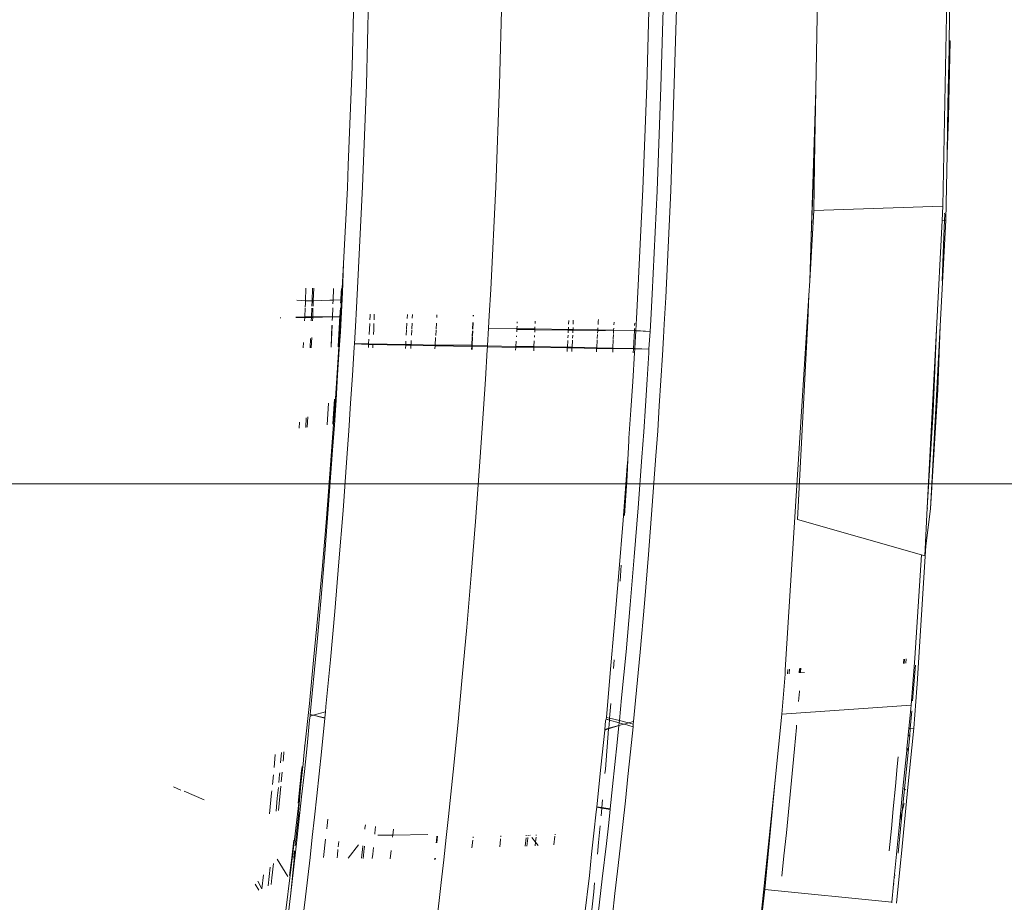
# Model space of a CAD drawing. Header units: millimetres. Extents: x 504675 to 860349, y -23215 to 63575.
# Tile 105 of 177: x 592479 to 592582, y 32942 to 33034. Entities that reach past the tile are written whole.
import ezdxf
from ezdxf import colors
from ezdxf.entities.mleader import LeaderData, LeaderLine
from ezdxf.math import Vec2, Vec3

# ---------------------------------------------------------------- set-up
doc = ezdxf.new("R2010")
doc.units = ezdxf.units.MM
doc.header["$LTSCALE"] = 10
doc.header["$PDMODE"] = 35
doc.header["$PDSIZE"] = -1000
doc.linetypes.add('LEVEL-F-OVERALL LAYOUT$0$HIDDEN', pattern=[0.375, 0.25, -0.125])
doc.layers.get('0').update_dxf_attribs({"linetype": 'CONTINUOUS'})
doc.layers.get('Defpoints').update_dxf_attribs({"color": 253, "linetype": 'CONTINUOUS'})
for name, color, linetype, lineweight in [('ARCH', 8, 'CONTINUOUS', 0), ('Ceiling', 35, 'CONTINUOUS', 5), ('DIM', 8, 'CONTINUOUS', 15), ('furniture', 8, 'CONTINUOUS', 5), ('level-C-ELEVATION-$0$I-ANNO-TEXT', 8, 'CONTINUOUS', 18)]:
    doc.layers.add(name, color=color, linetype=linetype, lineweight=lineweight)
doc.layers.add('LEVEL-F-OVERALL LAYOUT$0$DASH1L', color=8, linetype='LEVEL-F-OVERALL LAYOUT$0$HIDDEN')
doc.styles.add('level-C-ELEVATION-$0$KGD - Note', font='romans.shx', dxfattribs={"width": 0.7, "height": 2})
doc.styles.get("Standard").update_dxf_attribs({"font": 'verdana.ttf'})
doc.dimstyles.new('LBF 50', dxfattribs={"dimscale": 25, "dimtxt": 1.75, "dimasz": 1.75, "dimexe": 1, "dimexo": 1, "dimgap": 1, "dimtad": 1, "dimdec": 0, "dimrnd": 5, "dimzin": 12, "dimdsep": 46, "dimtxsty": 'Standard', "dimblk": 'CLOSEDBLANK', "dimcen": 0, "dimclrd": 256, "dimclre": 256, "dimclrt": 256, "dimadec": 0, "dimazin": 3, "dimtfac": 1, "dimtdec": 0, "dimtofl": 0, "dimtmove": 0, "dimatfit": 3, "dimldrblk": 'CLOSEDBLANK', "dimfxl": 0.18, "dimtolj": 1, "dimtzin": 0, "dimlwd": -1, "dimlwe": -1, "dimarcsym": 0})

# ---------------------------------------------------------------- blocks, each defined once
blk = doc.blocks.new('ARCH')
at = {"layer": 'LEVEL-F-OVERALL LAYOUT$0$DASH1L'}
h = blk.add_hatch(dxfattribs=at)
h.set_pattern_fill('ANGLE', color=8, scale=10, angle=352.0664)
h.set_pattern_definition([(352.0664444, (-404119.055, 373340.98), (9.6410197, 69.1814516), [50.8, -19.05]), (82.0664444, (-404119.055, 373340.98), (-69.1814516, 9.6410197), [50.8, -19.05])])
edge = h.paths.add_edge_path(flags=16)
edge.add_line((572074.71, 35847.06), (602196.9, 29528.22))
edge.add_line((602196.9, 29528.22), (599472.63, 39352))
edge.add_arc((597545.36, 38817.55), 2000, 15.49944, 89.99835)
edge.add_line((597545.42, 40817.55), (573256.11, 40817.55))
edge.add_arc((576210.34, 22394.18), 18658.72, 99.109962, 106.690333)
edge.add_line((570851.58, 40266.83), (572074.71, 35847.06))
h.paths.add_polyline_path([(583373.78, 40815.97), (583374.1, 40875.04), (586424.1, 40859.11), (586423.94, 40815.97)], flags=16)
h.paths.add_polyline_path([(600840.89, 34605.13), (600792.78, 34591.52), (599497.97, 39260.65), (599546.08, 39274.25)])
h.paths.add_polyline_path([(587210.4, 32671.78), (587194.97, 32598.38), (582692.95, 33542.79), (582708.39, 33616.18)])
edge = h.paths.add_edge_path()
edge.add_line((572071.73, 35387.89), (601863.32, 29138.4))
edge.add_arc((601986.5, 29725.62), 600, 258.15264, 375.49944)
edge.add_line((602564.68, 29885.96), (599906.27, 39472.26))
edge.add_arc((597545.36, 38817.55), 2450, 15.49944, 89.99835)
edge.add_line((597545.43, 41267.55), (573220.48, 41267.55))
edge.add_arc((576210.34, 22394.18), 19108.72, 99.001832, 106.235819)
edge.add_arc((571035.46, 40164.76), 600, 106.23582, 195.46897)
edge.add_line((570457.2, 40004.73), (571616.65, 35815.08))
edge.add_arc((572194.91, 35975.11), 600, 195.46897, 258.15264)
h.paths.add_polyline_path([(587210.4, 32671.78), (587195.41, 32600.49), (587195.43, 32600.49)])
at = {"layer": 'furniture'}
for p, q in [((592562.19, 33026.87), (592562.64, 33051.02)), ((592576.08, 33032), (592576.41, 33050.02)), ((592575.43, 33014.76), (592576.06, 33049.27)), ((592514.13, 33039.48), (592513.85, 33029.28)), ((592547.78, 33038.68), (592547.08, 33016.38)), ((592515.62, 33037.9), (592515.34, 33027.38)), ((592529.51, 33037.99), (592529.22, 33027.4)), ((592544.86, 33037.96), (592544.57, 33027.27)), ((592546.33, 33037.84), (592546.04, 33027.13)), ((592575.95, 33025.33), (592576.17, 33031.98)), ((592575.95, 33025.33), (592576.06, 33031.15)), ((592576.17, 33031.98), (592576.01, 33023.95)), ((592576.06, 33031.15), (592576.08, 33032)), ((592576.17, 33031.98), (592576.06, 33031.15)), ((592576.08, 33032), (592576.17, 33031.98)), ((592513.85, 33029.28), (592513.46, 33019.03)), ((592515.34, 33027.38), (592514.94, 33016.8)), ((592529.22, 33027.4), (592528.82, 33016.75)), ((592544.57, 33027.27), (592544.17, 33016.53)), ((592546.04, 33027.13), (592545.64, 33016.36)), ((592561.71, 33011.59), (592562.19, 33026.87)), ((592562.09, 33021.31), (592562.19, 33026.87)), ((592575.86, 33020.17), (592575.95, 33025.33)), ((592576.01, 33023.95), (592575.86, 33020.17)), ((592562.09, 33021.31), (592561.71, 33011.59)), ((592561.96, 33014.29), (592562.09, 33021.31)), ((592575.73, 33013.28), (592575.86, 33020.17)), ((592513.46, 33019.03), (592513.39, 33016.67)), ((592514.94, 33016.8), (592514.42, 33006.19)), ((592528.82, 33016.75), (592528.3, 33006.08)), ((592513.39, 33016.67), (592512.97, 33008.76)), ((592544.17, 33016.53), (592543.64, 33005.78)), ((592545.64, 33016.36), (592545.11, 33005.58)), ((592547.08, 33016.38), (592546.54, 33005.24)), ((592575.43, 33014.76), (592561.96, 33014.29)), ((592575.36, 33013.27), (592575.43, 33014.76)), ((592561.56, 33006.98), (592561.96, 33014.29)), ((592575.61, 33013.89), (592575.58, 33013.28)), ((592575.61, 33013.89), (592575.59, 33014)), ((592574.76, 33001.92), (592575.36, 33013.27)), ((592575.15, 33002.24), (592575.73, 33013.28)), ((592575.36, 33013.27), (592575.58, 33013.28)), ((592575.48, 33010.72), (592575.58, 33013.28)), ((592575.58, 33013.28), (592575.73, 33013.28)), ((592561.56, 33006.98), (592561.71, 33011.59)), ((592575.39, 33007.89), (592575.48, 33010.72)), ((592512.97, 33008.76), (592512.82, 33006.18)), ((592512.97, 33008.76), (592512.86, 33005.75)), ((592575.39, 33007.89), (592575.33, 33006.98)), ((592561.46, 33005.45), (592561.56, 33006.98)), ((592509.01, 33004.89), (592509.05, 33006.19)), ((592509.69, 33004.9), (592509.74, 33006.19)), ((592509.86, 33006.19), (592509.81, 33004.9)), ((592511.88, 33004.96), (592511.93, 33006.18)), ((592512.72, 33005.7), (592512.68, 33004.97)), ((592512.86, 33005.75), (592512.71, 33003.03)), ((592512.75, 33006.18), (592512.72, 33005.7)), ((592512.82, 33006.18), (592512.76, 33004.97)), ((592514.42, 33006.19), (592514.27, 33003.53)), ((592528.3, 33006.08), (592528.15, 33003.36)), ((592543.64, 33005.78), (592543.49, 33003.04)), ((592545.11, 33005.58), (592544.97, 33002.89)), ((592508.09, 33004.94), (592509.01, 33004.89)), ((592508.98, 33004.23), (592509, 33004.6)), ((592509, 33004.6), (592509.01, 33004.89)), ((592509.69, 33004.9), (592509.01, 33004.89)), ((592509.66, 33004.31), (592509.69, 33004.9)), ((592509.81, 33004.9), (592509.69, 33004.9)), ((592509.79, 33004.32), (592509.81, 33004.9)), ((592509.87, 33004.9), (592509.81, 33004.9)), ((592511.54, 33004.94), (592509.87, 33004.9)), ((592511.54, 33004.94), (592511.88, 33004.96)), ((592511.86, 33004.56), (592511.88, 33004.96)), ((592511.88, 33004.96), (592512.68, 33004.97)), ((592512.75, 33004.85), (592512.65, 33003.21)), ((592512.68, 33004.97), (592512.66, 33004.65)), ((592512.68, 33004.97), (592512.76, 33004.97)), ((592512.68, 33004.97), (592512.75, 33004.94)), ((592512.75, 33004.94), (592512.76, 33004.97)), ((592512.75, 33004.94), (592512.75, 33004.85)), ((592546.54, 33005.24), (592546.39, 33002.44)), ((592559, 32966.45), (592561.46, 33005.45)), ((592561.46, 33005.45), (592561.36, 33002.76)), ((592508.93, 33003.2), (592508.97, 33004.13)), ((592509.61, 33003.2), (592509.65, 33004.13)), ((592509.75, 33003.2), (592509.78, 33004.13)), ((592511.8, 33003.2), (592511.84, 33004.14)), ((592512.63, 33004.15), (592512.58, 33003.21)), ((592514.27, 33003.53), (592514.23, 33002.84)), ((592515.75, 33003.51), (592515.75, 33003.37)), ((592516.15, 33002.91), (592516.17, 33003.5)), ((592519.62, 33003.46), (592519.59, 33003.04)), ((592520.15, 33003.46), (592520.13, 33003.06)), ((592522.7, 33003.42), (592522.68, 33003.15)), ((592506.42, 33003.1), (592506.37, 33003.1)), ((592507.99, 33003.19), (592508.93, 33003.2)), ((592508.92, 33003.14), (592507.99, 33003.13)), ((592508.91, 33002.8), (592508.92, 33003.14)), ((592508.92, 33003.14), (592508.93, 33003.2)), ((592509.61, 33003.15), (592508.92, 33003.14)), ((592508.93, 33003.2), (592509.61, 33003.2)), ((592509.59, 33002.81), (592509.61, 33003.15)), ((592509.61, 33003.15), (592509.61, 33003.2)), ((592509.61, 33003.2), (592509.75, 33003.2)), ((592509.77, 33003.15), (592509.61, 33003.15)), ((592509.74, 33002.81), (592509.77, 33003.15)), ((592509.77, 33003.15), (592509.75, 33003.2)), ((592509.75, 33003.2), (592511.8, 33003.2)), ((592511.8, 33003.2), (592509.77, 33003.15)), ((592511.78, 33002.84), (592511.8, 33003.2)), ((592511.8, 33003.2), (592512.58, 33003.21)), ((592512.54, 33002.65), (592512.39, 33000.12)), ((592512.63, 33002.85), (592512.46, 33000.1)), ((592512.55, 33002.81), (592512.54, 33002.65)), ((592512.58, 33003.21), (592512.56, 33002.85)), ((592512.58, 33003.21), (592512.65, 33003.21)), ((592512.65, 33003.21), (592512.63, 33002.85)), ((592512.71, 33003.03), (592512.63, 33001.66)), ((592514.23, 33002.84), (592514.09, 33000.42)), ((592515.7, 33002.51), (592515.63, 33001.38)), ((592515.75, 33003.37), (592515.72, 33002.89)), ((592516.13, 33002.35), (592516.13, 33002.52)), ((592519.57, 33002.55), (592519.53, 33001.93)), ((592520.11, 33002.55), (592520.09, 33001.98)), ((592522.64, 33002.57), (592522.61, 33001.93)), ((592526.44, 33002.61), (592526.4, 33001.92)), ((592526.45, 33001.92), (592526.48, 33002.61)), ((592526.47, 33003.38), (592526.47, 33003.3)), ((592526.51, 33003.3), (592526.52, 33003.38)), ((592528.15, 33003.36), (592528.07, 33002.04)), ((592531.06, 33002.56), (592531.07, 33002.7)), ((592532.92, 33002.53), (592532.93, 33002.75)), ((592536.42, 33002.46), (592536.44, 33002.85)), ((592536.9, 33002.45), (592536.91, 33002.86)), ((592539.51, 33002.74), (592539.49, 33002.4)), ((592539.52, 33002.93), (592539.51, 33002.74)), ((592541.14, 33002.37), (592541.15, 33002.67)), ((592543.3, 33002.32), (592543.31, 33002.57)), ((592543.49, 33003.04), (592543.42, 33001.78)), ((592544.97, 33002.89), (592544.9, 33001.7)), ((592546.39, 33002.44), (592546.31, 33001.06)), ((592560.26, 32982.11), (592561.36, 33002.76)), ((592511.66, 33000.07), (592511.78, 33002.34)), ((592511.66, 33000.07), (592511.76, 33002.33)), ((592512.63, 33001.66), (592512.52, 32999.85)), ((592516.08, 33001.37), (592516.11, 33001.91)), ((592516.11, 33001.93), (592516.13, 33002.35)), ((592519.5, 33001.32), (592519.53, 33001.85)), ((592520.08, 33001.84), (592520.05, 33001.31)), ((592520.09, 33001.98), (592520.09, 33001.93)), ((592522.6, 33001.81), (592522.57, 33001.27)), ((592526.4, 33001.75), (592526.37, 33001.21)), ((592526.42, 33001.21), (592526.44, 33001.75)), ((592528.07, 33002.04), (592527.97, 33000.22)), ((592528.07, 33002.04), (592531.03, 33001.96)), ((592531.01, 33001.66), (592531.02, 33001.88)), ((592531.02, 33001.88), (592531.03, 33001.96)), ((592532.9, 33001.86), (592531.02, 33001.88)), ((592531.03, 33001.96), (592531.04, 33002.23)), ((592531.03, 33001.96), (592532.9, 33001.96)), ((592532.89, 33001.63), (592532.9, 33001.86)), ((592532.9, 33001.96), (592532.91, 33002.19)), ((592532.9, 33001.86), (592532.9, 33001.96)), ((592532.9, 33001.96), (592536.39, 33001.9)), ((592536.38, 33001.81), (592532.9, 33001.86)), ((592536.37, 33001.56), (592536.38, 33001.81)), ((592536.38, 33001.81), (592536.39, 33001.9)), ((592536.87, 33001.84), (592536.38, 33001.81)), ((592536.39, 33001.9), (592536.4, 33002.13)), ((592536.39, 33001.9), (592536.88, 33001.89)), ((592536.86, 33001.55), (592536.87, 33001.84)), ((592536.87, 33001.84), (592536.88, 33001.89)), ((592539.45, 33001.77), (592536.87, 33001.84)), ((592536.88, 33001.89), (592536.89, 33002.12)), ((592536.88, 33001.89), (592539.46, 33001.85)), ((592539.43, 33001.36), (592539.41, 33000.96)), ((592539.45, 33001.77), (592539.44, 33001.5)), ((592539.46, 33001.85), (592539.45, 33001.77)), ((592541.11, 33001.82), (592539.45, 33001.77)), ((592539.47, 33002.07), (592539.46, 33001.85)), ((592539.46, 33001.85), (592541.11, 33001.82)), ((592541.07, 33000.93), (592541.09, 33001.39)), ((592541.1, 33001.47), (592541.11, 33001.82)), ((592541.11, 33001.82), (592541.12, 33002.04)), ((592541.11, 33001.82), (592543.28, 33001.79)), ((592543.18, 32999.92), (592543.28, 33001.79)), ((592543.28, 33001.79), (592543.29, 33001.95)), ((592543.28, 33001.79), (592543.42, 33001.78)), ((592543.42, 33001.75), (592543.28, 33001.79)), ((592543.29, 33001.95), (592543.29, 33001.99)), ((592543.42, 33001.75), (592543.31, 32999.95)), ((592543.42, 33001.78), (592543.42, 33001.75)), ((592543.42, 33001.78), (592544.9, 33001.7)), ((592544.9, 33001.7), (592543.42, 33001.75)), ((592544.9, 33001.7), (592544.79, 32999.87)), ((592573.79, 32983.3), (592574.76, 33001.92)), ((592574.14, 32983.2), (592575.15, 33002.24)), ((592574.76, 33001.92), (592574.42, 32993.36)), ((592575.15, 33002.24), (592574.88, 32995.65)), ((592508.76, 32999.97), (592508.79, 33000.54)), ((592509.47, 32999.99), (592509.51, 33000.97)), ((592509.6, 33000), (592509.65, 33001.06)), ((592514.09, 33000.42), (592514.07, 33000.04)), ((592515.57, 33000.34), (592514.09, 33000.42)), ((592515.57, 33000.4), (592514.09, 33000.42)), ((592515.57, 33000.34), (592515.55, 33000.02)), ((592515.6, 33000.88), (592515.57, 33000.4)), ((592515.57, 33000.4), (592515.57, 33000.34)), ((592519.45, 33000.33), (592515.57, 33000.4)), ((592519.44, 33000.26), (592515.57, 33000.34)), ((592519.45, 33000.33), (592519.44, 33000.26)), ((592519.47, 33000.68), (592519.45, 33000.33)), ((592520, 33000.32), (592519.45, 33000.33)), ((592520, 33000.32), (592519.99, 33000.25)), ((592520.02, 33000.74), (592520, 33000.32)), ((592522.5, 33000.28), (592520, 33000.32)), ((592522.55, 33001.05), (592522.5, 33000.28)), ((592526.37, 33001.14), (592526.33, 33000.28)), ((592526.38, 33000.28), (592526.42, 33001.14)), ((592530.95, 33000.68), (592530.92, 33000.14)), ((592530.98, 33001.12), (592530.99, 33001.23)), ((592532.81, 33000.11), (592532.84, 33000.71)), ((592532.86, 33001.09), (592532.87, 33001.26)), ((592536.33, 33000.76), (592536.29, 33000.05)), ((592536.34, 33001.02), (592536.36, 33001.31)), ((592536.78, 33000.04), (592536.82, 33000.77)), ((592536.83, 33001.01), (592536.85, 33001.32)), ((592539.4, 33000.82), (592539.35, 32999.99)), ((592541.03, 32999.96), (592541.07, 33000.84)), ((592546.31, 33001.06), (592546.2, 32999.23)), ((592512.46, 33000.1), (592512.29, 32997.37)), ((592512.52, 32999.85), (592512.35, 32997.19)), ((592512.39, 33000.12), (592512.39, 33000.1)), ((592514.07, 33000.04), (592513.89, 32997.11)), ((592516.01, 33000), (592516.03, 33000.27)), ((592519.44, 33000.26), (592519.42, 32999.93)), ((592519.99, 33000.25), (592519.44, 33000.26)), ((592519.99, 33000.25), (592519.98, 32999.92)), ((592522.5, 33000.2), (592519.99, 33000.25)), ((592522.5, 33000.2), (592522.48, 32999.87)), ((592522.5, 33000.28), (592522.5, 33000.2)), ((592526.33, 33000.25), (592522.5, 33000.28)), ((592526.32, 33000.12), (592522.5, 33000.2)), ((592526.32, 33000.12), (592526.31, 32999.8)), ((592526.33, 33000.25), (592526.32, 33000.12)), ((592526.37, 33000.12), (592526.32, 33000.12)), ((592526.38, 33000.24), (592526.33, 33000.25)), ((592526.36, 32999.8), (592526.37, 33000.12)), ((592526.37, 33000.12), (592526.38, 33000.24)), ((592527.96, 33000.09), (592526.37, 33000.12)), ((592527.96, 33000.19), (592526.38, 33000.24)), ((592527.94, 32999.77), (592527.75, 32996.71)), ((592527.96, 33000.09), (592527.94, 32999.77)), ((592527.96, 33000.19), (592527.96, 33000.09)), ((592530.92, 33000.14), (592527.96, 33000.19)), ((592530.92, 33000.03), (592527.96, 33000.09)), ((592530.9, 32999.74), (592530.92, 33000.03)), ((592532.81, 33000.11), (592530.92, 33000.14)), ((592530.92, 33000.06), (592530.92, 33000.14)), ((592532.81, 33000.03), (592530.92, 33000.06)), ((592532.79, 32999.68), (592532.81, 33000.03)), ((592532.81, 33000.03), (592532.81, 33000.11)), ((592536.29, 33000.05), (592532.81, 33000.11)), ((592536.28, 32999.98), (592532.81, 33000.03)), ((592536.26, 32999.61), (592536.28, 32999.98)), ((592536.28, 32999.98), (592536.29, 33000.05)), ((592536.77, 32999.97), (592536.28, 32999.98)), ((592536.78, 33000.04), (592536.29, 33000.05)), ((592536.75, 32999.6), (592536.77, 32999.97)), ((592536.77, 32999.97), (592536.78, 33000.04)), ((592539.34, 32999.93), (592536.77, 32999.97)), ((592539.35, 32999.99), (592536.78, 33000.04)), ((592539.34, 32999.93), (592539.32, 32999.56)), ((592539.35, 32999.99), (592539.34, 32999.93)), ((592541.03, 32999.9), (592539.34, 32999.93)), ((592541.03, 32999.96), (592539.35, 32999.99)), ((592541.01, 32999.52), (592541.03, 32999.9)), ((592541.03, 32999.9), (592541.03, 32999.96)), ((592543.18, 32999.92), (592541.03, 32999.96)), ((592543.18, 32999.87), (592541.03, 32999.9)), ((592543.29, 32999.48), (592543.1, 32996.49)), ((592543.16, 32999.46), (592543.18, 32999.87)), ((592543.31, 32999.92), (592543.18, 32999.92)), ((592543.18, 32999.87), (592543.18, 32999.92)), ((592543.31, 32999.89), (592543.18, 32999.87)), ((592543.31, 32999.89), (592543.29, 32999.48)), ((592543.31, 32999.92), (592543.31, 32999.89)), ((592543.31, 32999.92), (592544.79, 32999.84)), ((592544.79, 32999.84), (592543.31, 32999.89)), ((592544.77, 32999.47), (592544.59, 32996.68)), ((592544.77, 32999.47), (592544.79, 32999.84)), ((592546.2, 32999.23), (592546.04, 32996.58)), ((592512.29, 32997.37), (592512.11, 32994.69)), ((592512.35, 32997.19), (592512.18, 32994.54)), ((592513.89, 32997.11), (592513.7, 32994.21)), ((592527.75, 32996.71), (592527.55, 32993.63)), ((592543.1, 32996.49), (592542.91, 32993.5)), ((592544.59, 32996.68), (592544.42, 32993.95)), ((592546.04, 32996.58), (592545.87, 32993.96)), ((592574.88, 32995.65), (592574.14, 32983.2)), ((592511.25, 32991.95), (592511.4, 32994.23)), ((592511.25, 32991.95), (592511.38, 32994.21)), ((592512.03, 32994.64), (592511.9, 32992.64)), ((592512.11, 32994.69), (592511.92, 32992.03)), ((592512.18, 32994.54), (592512.01, 32991.92)), ((592513.7, 32994.21), (592513.51, 32991.34)), ((592527.55, 32993.63), (592527.35, 32990.6)), ((592542.91, 32993.5), (592542.71, 32990.56)), ((592544.42, 32993.95), (592544.24, 32991.25)), ((592545.87, 32993.96), (592545.7, 32991.34)), ((592574.42, 32993.36), (592573.79, 32983.3)), ((592508.35, 32991.61), (592508.38, 32992.24)), ((592509.03, 32991.69), (592509.08, 32992.7)), ((592509.17, 32991.71), (592509.23, 32992.79)), ((592511.9, 32992.64), (592511.85, 32992.02)), ((592511.92, 32992.03), (592511.54, 32986.85)), ((592512.01, 32991.92), (592511.83, 32989.31)), ((592513.51, 32991.34), (592513.31, 32988.52)), ((592544.24, 32991.25), (592544.05, 32988.59)), ((592545.7, 32991.34), (592545.52, 32988.74)), ((592527.35, 32990.6), (592527.14, 32987.61)), ((592542.69, 32990.3), (592542.59, 32988.32)), ((592542.71, 32990.56), (592542.69, 32990.3)), ((592511.83, 32989.31), (592511.44, 32984.13)), ((592513.31, 32988.52), (592512.91, 32983.04)), ((592542.51, 32986.65), (592542.59, 32988.32)), ((592542.59, 32988.32), (592542.51, 32987.64)), ((592544.05, 32988.59), (592543.66, 32983.32)), ((592545.52, 32988.74), (592545.14, 32983.57)), ((592527.14, 32987.61), (592526.71, 32981.9)), ((592542.51, 32987.64), (592542.09, 32982.03)), ((592511.54, 32986.85), (592511.14, 32981.8)), ((592542.23, 32982.51), (592542.51, 32986.65)), ((592511.44, 32984.13), (592511.04, 32979.02)), ((592512.91, 32983.04), (592512.48, 32977.69)), ((592543.66, 32983.32), (592543.26, 32978.2)), ((592545.14, 32983.57), (592544.74, 32978.44)), ((592573.53, 32978.33), (592573.79, 32983.3)), ((592574.14, 32983.2), (592573.65, 32979.34)), ((592573.79, 32983.3), (592573.84, 32983.29)), ((592526.71, 32981.9), (592526.27, 32976.29)), ((592542.09, 32982.03), (592541.65, 32976.55)), ((592573.18, 32978.43), (592560.26, 32982.11)), ((592511.14, 32981.8), (592510.72, 32976.89)), ((592511.04, 32979.02), (592510.62, 32973.96)), ((592572.75, 32964.99), (592573.65, 32979.34)), ((592573.65, 32979.34), (592573.53, 32978.33)), ((592543.26, 32978.2), (592542.83, 32973.2)), ((592544.74, 32978.44), (592544.32, 32973.35)), ((592572.5, 32967.66), (592573.18, 32978.43)), ((592573.53, 32978.33), (592573.18, 32978.43)), ((592510.72, 32976.89), (592510.29, 32972.11)), ((592512.48, 32977.69), (592512.04, 32972.51)), ((592541.78, 32975.68), (592541.89, 32977.35)), ((592526.27, 32976.29), (592525.81, 32970.89)), ((592541.65, 32976.55), (592541.2, 32971.24)), ((592510.62, 32973.96), (592510.17, 32968.96)), ((592542.83, 32973.2), (592542.4, 32968.31)), ((592544.32, 32973.35), (592543.87, 32968.28)), ((592510.29, 32972.11), (592509.85, 32967.46)), ((592512.04, 32972.51), (592511.59, 32967.48)), ((592525.81, 32970.89), (592525.34, 32965.68)), ((592541.2, 32971.24), (592540.74, 32966.1)), ((592510.17, 32968.96), (592509.7, 32963.98)), ((592541.11, 32966.58), (592541.18, 32967.49)), ((592542.4, 32968.31), (592541.94, 32963.53)), ((592543.87, 32968.28), (592543.4, 32963.25)), ((592571.34, 32967.55), (592571.3, 32967.1)), ((592571.38, 32967.11), (592571.41, 32967.56)), ((592571.55, 32967.12), (592571.59, 32967.58)), ((592572.47, 32967.2), (592572.5, 32967.66)), ((592509.85, 32967.46), (592509.4, 32962.93)), ((592511.59, 32967.48), (592511.13, 32962.6)), ((592559.26, 32966.48), (592559.22, 32966.01)), ((592559.42, 32966.49), (592559.39, 32966.03)), ((592560.48, 32966.59), (592560.46, 32966.12)), ((592560.52, 32966.13), (592560.56, 32966.59)), ((592560.63, 32966.6), (592560.6, 32966.2)), ((592560.6, 32966.2), (592560.6, 32966.6)), ((592572.11, 32962.77), (592572.47, 32967.2)), ((592572.57, 32966.92), (592572.26, 32963.22)), ((592525.34, 32965.68), (592524.86, 32960.65)), ((592540.74, 32966.1), (592540.38, 32961.48)), ((592558.63, 32961.82), (592558.97, 32965.99)), ((592558.97, 32965.99), (592559, 32966.45)), ((592560.56, 32966.13), (592560.6, 32966.2)), ((592560.6, 32966.2), (592560.59, 32966.13)), ((592560.6, 32966.2), (592561.01, 32966.17)), ((592572.38, 32960.37), (592572.72, 32964.52)), ((592572.72, 32964.52), (592572.75, 32964.99)), ((592509.7, 32963.98), (592509.49, 32961.79)), ((592541.94, 32963.53), (592541.71, 32961.15)), ((592560.38, 32963.13), (592560.47, 32964.19)), ((592560.47, 32964.19), (592560.47, 32964.25)), ((592509.4, 32962.93), (592508.94, 32958.53)), ((592511.13, 32962.6), (592511.07, 32962.06)), ((592540.68, 32961.4), (592540.81, 32962.94)), ((592543.4, 32963.25), (592543.18, 32961.04)), ((592572.11, 32962.77), (592558.63, 32961.82)), ((592571.87, 32960.33), (592572.11, 32962.77)), ((592509.47, 32961.62), (592509.43, 32961.24)), ((592509.49, 32961.79), (592509.47, 32961.62)), ((592509.8, 32961.71), (592509.47, 32961.62)), ((592509.49, 32961.79), (592509.8, 32961.71)), ((592511.07, 32962.06), (592509.8, 32961.71)), ((592509.8, 32961.71), (592511.01, 32961.44)), ((592511.01, 32961.4), (592509.8, 32961.71)), ((592511.01, 32961.4), (592510.66, 32957.88)), ((592511.07, 32962.06), (592511.01, 32961.44)), ((592511.01, 32961.44), (592511.01, 32961.4)), ((592540.38, 32961.48), (592540.33, 32961.32)), ((592540.68, 32961.4), (592540.38, 32961.48)), ((592540.67, 32961.18), (592540.68, 32961.4)), ((592541.71, 32961.15), (592540.68, 32961.4)), ((592557.96, 32954.93), (592558.63, 32961.82)), ((592572.18, 32962.16), (592572.02, 32960.34)), ((592509.43, 32961.24), (592509.16, 32958.52)), ((592524.86, 32960.65), (592524.38, 32955.81)), ((592540.27, 32961.11), (592540.18, 32960.23)), ((592540.6, 32960.35), (592540.18, 32960.23)), ((592540.32, 32961.28), (592540.27, 32961.11)), ((592540.33, 32961.32), (592540.32, 32961.28)), ((592540.32, 32961.28), (592540.67, 32961.18)), ((592540.67, 32961.18), (592540.33, 32961.32)), ((592540.59, 32960.28), (592541.65, 32960.63)), ((592540.59, 32960.28), (592540.6, 32960.35)), ((592540.6, 32960.35), (592540.67, 32961.18)), ((592541.65, 32960.63), (592540.6, 32960.35)), ((592541.68, 32960.9), (592540.67, 32961.18)), ((592541.65, 32960.63), (592541.48, 32958.85)), ((592541.68, 32960.9), (592541.65, 32960.63)), ((592541.65, 32960.63), (592542.16, 32960.77)), ((592541.71, 32961.15), (592541.68, 32960.9)), ((592542.16, 32960.77), (592541.68, 32960.9)), ((592542.67, 32960.91), (592541.71, 32961.15)), ((592542.19, 32960.78), (592542.16, 32960.77)), ((592542.23, 32960.76), (592542.19, 32960.78)), ((592542.23, 32960.76), (592542.67, 32960.91)), ((592543.13, 32960.5), (592542.23, 32960.76)), ((592542.67, 32960.91), (592543.18, 32961.04)), ((592543.16, 32960.79), (592542.67, 32960.91)), ((592543.13, 32960.5), (592542.87, 32957.9)), ((592543.16, 32960.79), (592543.13, 32960.5)), ((592543.16, 32960.79), (592543.18, 32961.04)), ((592560.15, 32960.44), (592559.95, 32958.22)), ((592560.15, 32960.44), (592560.17, 32960.67)), ((592571.75, 32953.88), (592572.38, 32960.37)), ((592571.81, 32959.68), (592571.87, 32960.33)), ((592571.87, 32960.33), (592572.02, 32960.34)), ((592572.02, 32960.34), (592571.97, 32959.56)), ((592572.02, 32960.34), (592572.38, 32960.37)), ((592540.18, 32960.16), (592539.79, 32956.3)), ((592540.18, 32960.16), (592540.59, 32960.28)), ((592540.18, 32960.23), (592540.18, 32960.16)), ((592540.25, 32956.08), (592540.59, 32960.28)), ((592571.67, 32958.27), (592571.79, 32959.55)), ((592571.79, 32959.55), (592571.81, 32959.68)), ((592571.79, 32959.55), (592571.97, 32959.56)), ((592571.97, 32959.56), (592571.81, 32959.68)), ((592571.91, 32958.93), (592571.97, 32959.56)), ((592508.94, 32958.53), (592508.83, 32957.5)), ((592508.88, 32958.52), (592508.88, 32958.49)), ((592509.16, 32958.52), (592508.88, 32955.84)), ((592541.48, 32958.85), (592541, 32954.28)), ((592571.66, 32958.21), (592571.67, 32958.27)), ((592571.67, 32958.27), (592571.85, 32958.2)), ((592571.85, 32958.2), (592571.91, 32958.93)), ((592505.72, 32956.26), (592505.84, 32957.62)), ((592506.41, 32956.75), (592506.51, 32957.81)), ((592506.7, 32957.22), (592506.75, 32957.89)), ((592508.75, 32956.62), (592508.83, 32957.5)), ((592510.66, 32957.88), (592510.18, 32953.3)), ((592542.87, 32957.9), (592542.6, 32955.33)), ((592559.95, 32958.22), (592559.78, 32956.37)), ((592570.67, 32956.36), (592570.76, 32957.37)), ((592571.26, 32954.06), (592571.65, 32958.04)), ((592571.85, 32958.2), (592571.41, 32954)), ((592571.65, 32958.04), (592571.66, 32958.21)), ((592571.85, 32958.2), (592571.65, 32958.04)), ((592571.85, 32958.2), (592571.66, 32958.21)), ((592506.67, 32956.93), (592506.7, 32957.22)), ((592508.71, 32956.38), (592508.5, 32954.49)), ((592508.65, 32956.36), (592508.6, 32955.95)), ((592508.75, 32956.62), (592508.71, 32956.38)), ((592539.79, 32956.3), (592539.36, 32952.16)), ((592559.78, 32956.37), (592559.57, 32954.19)), ((592570.67, 32956.36), (592570.48, 32954.33)), ((592505.55, 32954.5), (592505.65, 32955.5)), ((592506.22, 32954.7), (592506.3, 32955.53)), ((592506.3, 32955.53), (592506.31, 32955.69)), ((592506.47, 32954.78), (592506.56, 32955.76)), ((592508.6, 32955.95), (592508.34, 32953.6)), ((592508.88, 32955.84), (592508.6, 32953.2)), ((592524.38, 32955.81), (592523.89, 32951.16)), ((592540.21, 32955.64), (592540.25, 32956.08)), ((592542.6, 32955.33), (592542.34, 32952.8)), ((592496.02, 32953.91), (592495.25, 32954.23)), ((592506.06, 32953.08), (592506.17, 32954.19)), ((592506.19, 32951.79), (592506.43, 32954.32)), ((592508.27, 32951.65), (592508.5, 32954.49)), ((592508.5, 32954.49), (592508.29, 32952.57)), ((592540.75, 32951.94), (592541, 32954.28)), ((592556.1, 32937.2), (592557.96, 32954.93)), ((592556.85, 32943.54), (592557.96, 32954.93)), ((592559.57, 32954.19), (592559.33, 32951.64)), ((592570.48, 32954.33), (592570.25, 32951.95)), ((592498.43, 32952.91), (592496.34, 32953.78)), ((592505.26, 32951.45), (592505.47, 32953.63)), ((592505.47, 32953.63), (592505.49, 32953.84)), ((592508.34, 32953.6), (592508.22, 32952.54)), ((592508.6, 32953.2), (592508.32, 32950.61)), ((592510.18, 32953.3), (592509.94, 32951.1)), ((592570.93, 32950.72), (592571.26, 32954.06)), ((592571.71, 32953.5), (592571.11, 32947.29)), ((592571.41, 32954), (592571.18, 32951.68)), ((592571.26, 32954.06), (592571.41, 32954)), ((592571.41, 32954), (592571.57, 32953.94)), ((592571.71, 32953.5), (592571.75, 32953.88)), ((592505.93, 32951.7), (592506.06, 32953.08)), ((592508.29, 32952.57), (592507.85, 32948.77)), ((592539.35, 32952.12), (592539.3, 32951.64)), ((592539.36, 32952.16), (592539.35, 32952.12)), ((592539.88, 32952.03), (592539.35, 32952.12)), ((592539.88, 32952.08), (592539.36, 32952.16)), ((592539.88, 32952.08), (592539.95, 32952.89)), ((592542.34, 32952.8), (592542.07, 32950.31)), ((592571.39, 32952.5), (592571.18, 32951.68)), ((592508.02, 32949.12), (592508.29, 32951.54)), ((592508.29, 32951.54), (592508.27, 32951.65)), ((592509.94, 32951.1), (592509.71, 32949.02)), ((592523.89, 32951.16), (592523.66, 32948.97)), ((592539.3, 32951.64), (592539.06, 32949.41)), ((592539.8, 32951.24), (592539.88, 32952.03)), ((592540.75, 32951.94), (592539.88, 32952.08)), ((592539.88, 32952.03), (592539.88, 32952.08)), ((592540.74, 32951.89), (592539.88, 32952.03)), ((592540.74, 32951.89), (592540.56, 32950.19)), ((592540.75, 32951.94), (592540.74, 32951.89)), ((592559.33, 32951.64), (592559.11, 32949.47)), ((592570.25, 32951.95), (592570.05, 32949.9)), ((592571.18, 32951.68), (592570.75, 32947.35)), ((592571.18, 32951.68), (592570.93, 32950.72)), ((592508.32, 32950.61), (592508.03, 32948.07)), ((592511.25, 32950.23), (592511.21, 32949.88)), ((592511.33, 32950.89), (592511.25, 32950.23)), ((592515.24, 32950.28), (592515.2, 32949.95)), ((592516.29, 32950.12), (592516.22, 32949.41)), ((592539.54, 32948.44), (592539.71, 32950.2)), ((592540.56, 32950.19), (592540.35, 32948.36)), ((592542.07, 32950.31), (592541.8, 32947.86)), ((592570.39, 32945.16), (592570.93, 32950.72)), ((592507.96, 32948.47), (592508.04, 32949.02)), ((592508.04, 32949.02), (592508.02, 32949.12)), ((592515.2, 32949.95), (592515.19, 32949.84)), ((592516.22, 32949.41), (592516.21, 32949.32)), ((592518.1, 32949.22), (592516.55, 32949.2)), ((592518.1, 32949.22), (592518.08, 32949)), ((592518.17, 32949.83), (592518.1, 32949.22)), ((592521.76, 32949.27), (592518.1, 32949.22)), ((592522.7, 32949.12), (592522.65, 32948.61)), ((592522.7, 32948.41), (592522.76, 32949.11)), ((592526.46, 32948.93), (592526.47, 32949.05)), ((592529.34, 32949.04), (592529.35, 32949.14)), ((592532.01, 32949.14), (592532.01, 32949.21)), ((592532.19, 32949.15), (592532.2, 32949.22)), ((592532.42, 32949.16), (592532.37, 32949.22)), ((592533.04, 32949.18), (592533.04, 32949.24)), ((592534.98, 32949.1), (592534.88, 32948.2)), ((592535, 32949.3), (592535, 32949.26)), ((592539.06, 32949.41), (592538.82, 32947.24)), ((592559.11, 32949.47), (592558.86, 32947.05)), ((592570.05, 32949.9), (592569.82, 32947.57)), ((592507.85, 32948.77), (592507.41, 32945.03)), ((592507.78, 32948.69), (592507.56, 32946.86)), ((592508.03, 32948.07), (592507.75, 32945.6)), ((592507.93, 32948.15), (592507.98, 32948.41)), ((592507.98, 32948.41), (592507.96, 32948.47)), ((592507.96, 32948.13), (592507.98, 32948.41)), ((592509.71, 32949.02), (592509.48, 32946.89)), ((592511.09, 32948.78), (592510.87, 32946.87)), ((592512.41, 32947.98), (592512.46, 32948.54)), ((592514.51, 32948.19), (592513.45, 32946.82)), ((592514.98, 32948.02), (592514.84, 32946.8)), ((592514.99, 32948.1), (592514.98, 32948.02)), ((592515.1, 32947.72), (592515.15, 32948.08)), ((592522.65, 32948.61), (592522.63, 32948.41)), ((592523.66, 32948.97), (592523.4, 32946.65)), ((592526.34, 32947.88), (592526.43, 32948.68)), ((592529.24, 32947.98), (592529.31, 32948.76)), ((592529.31, 32948.76), (592529.32, 32948.82)), ((592531.88, 32948.07), (592531.98, 32948.95)), ((592532.16, 32948.9), (592532.07, 32948.08)), ((592532.16, 32948.9), (592532.17, 32948.96)), ((592532.17, 32948.96), (592532.16, 32948.93)), ((592532.16, 32948.93), (592532.16, 32948.9)), ((592532.97, 32948.48), (592532.57, 32948.98)), ((592532.93, 32948.11), (592532.97, 32948.48)), ((592532.97, 32948.48), (592533, 32948.77)), ((592533.25, 32948.12), (592532.97, 32948.48)), ((592533, 32948.77), (592533.02, 32949)), ((592539.54, 32948.44), (592539.42, 32947.24)), ((592540.35, 32948.36), (592539.93, 32944.65)), ((592507.8, 32946.85), (592507.87, 32947.59)), ((592507.8, 32946.85), (592507.9, 32947.59)), ((592512.3, 32946.84), (592512.33, 32947.14)), ((592512.33, 32947.14), (592512.38, 32947.73)), ((592515.03, 32947.11), (592515, 32946.79)), ((592515.04, 32947.16), (592515.03, 32947.11)), ((592515.07, 32947.43), (592515.04, 32947.16)), ((592515.08, 32947.58), (592515.07, 32947.43)), ((592515.1, 32947.72), (592515.08, 32947.58)), ((592516, 32947.22), (592515.96, 32946.78)), ((592516.07, 32947.92), (592516, 32947.22)), ((592517.92, 32947.6), (592517.83, 32946.75)), ((592538.82, 32947.24), (592538.58, 32945.02)), ((592541.8, 32947.86), (592541.52, 32945.46)), ((592558.86, 32947.05), (592558.64, 32944.93)), ((592571.11, 32947.29), (592571.01, 32946.34)), ((592505.5, 32944.76), (592505.65, 32946.26)), ((592507.15, 32944.91), (592506.03, 32946.7)), ((592507.56, 32946.86), (592507.34, 32945)), ((592507.47, 32943.18), (592507.82, 32946.72)), ((592507.82, 32946.72), (592507.8, 32946.85)), ((592509.48, 32946.89), (592509, 32942.77)), ((592522.48, 32946.81), (592522.46, 32946.67)), ((592522.52, 32946.67), (592522.54, 32946.8)), ((592523.4, 32946.65), (592523.14, 32944.29)), ((592570.6, 32942.12), (592571.01, 32946.34)), ((592504.46, 32943.62), (592504.61, 32945.07)), ((592505.12, 32943.94), (592505.33, 32945.89)), ((592507.41, 32945.03), (592506.96, 32941.36)), ((592507.75, 32945.6), (592507.47, 32943.18)), ((592538.58, 32945.02), (592538.09, 32940.77)), ((592541.52, 32945.46), (592541.25, 32943.12)), ((592570.36, 32944.81), (592570.39, 32945.16)), ((592570.45, 32945.01), (592570.39, 32945.16)), ((592504.14, 32943.47), (592503.77, 32944.11)), ((592504.46, 32943.62), (592504.03, 32944.41)), ((592505.43, 32944.08), (592505.5, 32944.76)), ((592523.14, 32944.29), (592522.63, 32939.83)), ((592539.03, 32943.31), (592539.13, 32944.25)), ((592539.93, 32944.65), (592539.49, 32941.01)), ((592570.11, 32942.22), (592570.29, 32944.12)), ((592570.29, 32944.12), (592570.36, 32944.81)), ((592570.29, 32944.12), (592570.35, 32944.14)), ((592570.36, 32944.81), (592570.43, 32944.84)), ((592507.47, 32943.18), (592507.19, 32940.84)), ((592538.8, 32941.13), (592539.03, 32943.31)), ((592541.25, 32943.12), (592540.98, 32940.83)), ((592556.48, 32940.24), (592556.85, 32943.54)), ((592570.11, 32942.22), (592556.85, 32943.54)), ((592509, 32942.77), (592508.77, 32940.82)), ((592570.1, 32942.17), (592570.11, 32942.22))]:
    blk.add_line(p, q, dxfattribs=at)
blk = doc.blocks.new('level-C-ELEVATION-$0$_Open90')
at = {"color": 0, "linetype": 'ByBlock', "lineweight": -2}
for p, q in [((-0.5, 0.5), (0, 0)), ((0, 0), (-1, 0)), ((0, 0), (-0.5, -0.5))]:
    blk.add_line(p, q, dxfattribs=at)
blk = doc.blocks.new('_ClosedBlank')
at = {"color": 0, "linetype": 'ByBlock', "lineweight": -2}
for p, q in [((-1, 0.1667), (0, 0)), ((-1, 0.1667), (-1, -0.1667)), ((0, 0), (-1, -0.1667))]:
    blk.add_line(p, q, dxfattribs=at)
blk = doc.blocks.new('*D67')
at = {"layer": 'Defpoints', "color": 0, "ltscale": 0.25, "transparency": 16777216}
for p in [(592954.14, 34131.71), (593370.79, 32690.74), (592853.03, 32541.03)]:
    blk.add_point(p, dxfattribs=at)
at = {"layer": 'DIM', "ltscale": 0.25}
for p, q in [((592930.12, 34124.77), (592412.37, 33975.06)), ((592448.54, 33939.98), (592840.88, 32583.06)), ((593346.77, 32683.79), (592829.02, 32534.09))]:
    blk.add_line(p, q, dxfattribs=at)
at = {"layer": 'DIM', "ltscale": 0.25, "xscale": 43.75, "yscale": 43.75, "zscale": 43.75}
for p, rotation in [((592436.39, 33982.01), 106.1268337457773), ((592853.03, 32541.03), 286.1268337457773)]:
    blk.add_blockref('_ClosedBlank', p, dxfattribs=dict(at, rotation=rotation))
at = {"layer": 'DIM', "ltscale": 0.25, "insert": (592718.73, 33282.92), "char_height": 100, "attachment_point": 5, "rotation": 286.1268}
blk.add_mtext('\\A1;1500', dxfattribs=at)

msp = doc.modelspace()

# ---------------------------------------------------------------- linework, layer by layer
at = {"layer": 'Ceiling', "color": 1, "ltscale": 0.25}
msp.add_line((601199.06, 32985.83), (585867.3, 32985.83), dxfattribs=at)

# ---------------------------------------------------------------- block references
at = {"layer": 'ARCH'}
msp.add_blockref('ARCH', (0, 0), dxfattribs=at)

# ---------------------------------------------------------------- dimensions: what is measured, and where the dimension line sits
at = {"layer": 'DIM', "color": 1, "ltscale": 0.25}
dim = msp.add_linear_dim(base=(592853.03, 32541.03), p1=(592954.14, 34131.71), p2=(593370.79, 32690.74), angle=106.1268, dimstyle='LBF 50', override={"dimtxt": 4, "dimtad": 3}, dxfattribs=at)
dim.commit()
dim.dimension.update_dxf_attribs({"geometry": '*D67', "text_midpoint": (592718.73, 33282.92)})

# ---------------------------------------------------------------- leaders
at = {"layer": 'level-C-ELEVATION-$0$I-ANNO-TEXT', "ltscale": 0.25}
ml = msp.add_multileader_mtext('Standard', dxfattribs=at)
ml.set_content('{\\fIBM Plex Mono Medium|b0|i0|c0|p49;SIGNAGE}', color=142, style='level-C-ELEVATION-$0$KGD - Note')
ml.set_leader_properties(color=1)
ml.set_arrow_properties(name='level-C-ELEVATION-$0$_Open90')
ml.build(insert=Vec2(0, 0))
ml.multileader.update_dxf_attribs({"text_right_attachment_type": 3, "dogleg_length": 3, "arrow_head_size": 100, "scale": 50})
ctx = ml.context
ctx.base_point, ctx.scale, ctx.char_height, ctx.arrow_head_size, ctx.landing_gap_size, ctx.plane_origin, ctx.plane_x_axis, ctx.plane_y_axis = Vec3(635485.69, 31928.67), 50, 100, 100, 50, Vec3(635310.34, 32749.04), Vec3(0.965084, 0.261939), Vec3(-0.261939, 0.965084)
ctx.right_attachment, ctx.text_align_type = 3, 2
notes = []
notes.append((ctx, [(1, (1, 1, 0), (636135.51, 32105.04), (-0.965084, -0.261939), 150, [(0, [(636640.12, 33032.46)], 0, [])])]))
ctx.mtext.insert, ctx.mtext.text_direction, ctx.mtext.rotation, ctx.mtext.width, ctx.mtext.alignment, ctx.mtext.flow_direction = Vec3(635932.02, 32091.26), Vec3(0.965084, 0.261939), 0.265031, 1652.6629, 3, 5
for ctx, leaders in notes:
    for number, flags, end, landing, length, lines in leaders:
        leader = LeaderData()
        leader.index, (leader.has_last_leader_line, leader.has_dogleg_vector, leader.attachment_direction) = number, flags
        leader.last_leader_point, leader.dogleg_vector, leader.dogleg_length = Vec3(end), Vec3(landing), length
        for number, points, colour, breaks in lines:
            line = LeaderLine()
            line.index, line.vertices, line.color, line.breaks = number, Vec3.list(points), colors.encode_raw_color(colour), breaks
            leader.lines.append(line)
        ctx.leaders.append(leader)

doc.saveas('drawing.dxf')
